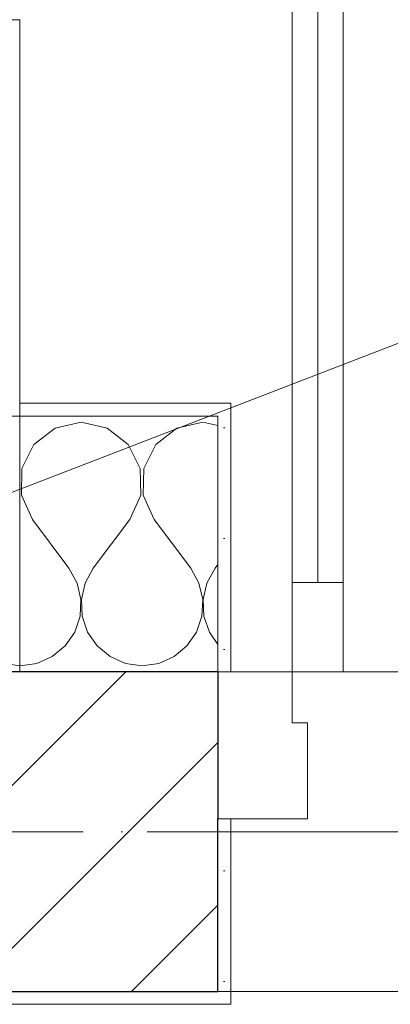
# Model space of a CAD drawing. Header units: millimetres. Extents: x -52968 to 399385, y -141133 to 110561.
# Tile 86 of 146: x 72190 to 72480, y -99178 to -98408. Entities that reach past the tile are written whole.
import ezdxf

# ---------------------------------------------------------------- set-up
doc = ezdxf.new("R2010")
doc.units = ezdxf.units.MM
for name, pattern in [('SIM-Wegliniec-21.07.2025-Parter$0$Kropki i Kreski', [360, 180, -90, 0, -90]), ('SIM-Wegliniec-21.07.2025-Parter$0$Przerywana długa', [390, 250, -140]), ('SIM-Wegliniec-21.07.2025-Parter$0$Przerywana podwójnie', [295, 125, -50, 70, -50]), ('SIM-Wegliniec-21.07.2025-Parter$0$SIM-Wegliniec-11.03.2025-Parter$0$Przerywana podwójnie', [295, 125, -50, 70, -50])]:
    doc.linetypes.add(name, pattern=pattern)
doc.layers.add('_xref', color=250, linetype='Continuous')
for name, color, linetype, lineweight in [('SIM-Wegliniec-21.07.2025-Parter$0$Nowe_A-Belki-Wieniec_Nr_pióra__69', 250, 'Continuous', 0), ('SIM-Wegliniec-21.07.2025-Parter$0$Nowe_A-Belki-Wieniec_Nr_pióra__90', 250, 'Continuous', 0), ('SIM-Wegliniec-21.07.2025-Parter$0$Nowe_A-Dach Wejście_Nr_pióra__89', 250, 'Continuous', 0), ('SIM-Wegliniec-21.07.2025-Parter$0$Nowe_A-Konstrukcja Opis_Nr_pióra__58', 250, 'Continuous', 0), ('SIM-Wegliniec-21.07.2025-Parter$0$Nowe_A-Osi_Nr_pióra__20', 250, 'Continuous', 0), ('SIM-Wegliniec-21.07.2025-Parter$0$Nowe_A-Płyta-Grunt_Nr_pióra__89', 250, 'Continuous', 0), ('SIM-Wegliniec-21.07.2025-Parter$0$Nowe_A-Strop-Wejście_Nr_pióra__89', 250, 'Continuous', 0), ('SIM-Wegliniec-21.07.2025-Parter$0$Nowe_A-Ściany-Zewnętrzne', 250, 'Continuous', 0), ('SIM-Wegliniec-21.07.2025-Parter$0$Nowe_A-Ściany-Zewnętrzne_Nr_pióra__174', 250, 'Continuous', 0), ('SIM-Wegliniec-21.07.2025-Parter$0$Nowe_A-Ściany-Zewnętrzne_Nr_pióra__27', 250, 'Continuous', 0), ('SIM-Wegliniec-21.07.2025-Parter$0$Nowe_A-Ściany-Zewnętrzne_Nr_pióra__47', 250, 'Continuous', 0), ('SIM-Wegliniec-21.07.2025-Parter$0$Nowe_A-Ściany-Zewnętrzne_Nr_pióra__67', 250, 'Continuous', 0), ('SIM-Wegliniec-21.07.2025-Parter$0$Nowe_Drzwi Archicad_Nr_pióra__23', 250, 'Continuous', 0), ('SIM-Wegliniec-21.07.2025-Parter$0$Nowe_Drzwi Archicad_Nr_pióra__27', 250, 'Continuous', 0), ('SIM-Wegliniec-21.07.2025-Parter$0$Nowe_Drzwi Archicad_Nr_pióra__3', 250, 'Continuous', 0), ('SIM-Wegliniec-21.07.2025-Parter$0$Nowe_Drzwi Archicad_Nr_pióra__47', 250, 'Continuous', 0), ('SIM-Wegliniec-21.07.2025-Parter$0$Nowe_SIM-Wegliniec-11.03.2025-Parter$0$Nowe_A-Osi_Nr_pióra__20_Nr_pióra__1', 250, 'Continuous', 0)]:
    doc.layers.add(name, color=color, linetype=linetype, lineweight=lineweight)
pattern_1 = [(0, (0, 0), (0, 86.60254), [0, -50]), (0, (25, 43.3), (0, 86.60254), [0, -50])]
pattern_2 = [(45, (0, 0), (-63.63961, 63.63961), [])]

# ---------------------------------------------------------------- blocks, each defined once
blk = doc.blocks.new('SIM-Wegliniec-21.07.2025-Parter')
at = {"layer": 'SIM-Wegliniec-21.07.2025-Parter$0$Nowe_A-Ściany-Zewnętrzne', "linetype": 'Continuous', "lineweight": 0, "true_color": 0x000000}
h = blk.add_hatch(dxfattribs=at)
h.set_pattern_fill('Tynk', color=18, style=0, pattern_type=2)
h.set_pattern_definition(pattern_1)
h.paths.add_polyline_path([(72180.08, -98717.6), (72190.08, -98717.6), (72190.08, -98707.6), (72180.08, -98707.6)])
h = blk.add_hatch(dxfattribs=at)
h.set_pattern_fill('Tynk', color=18, style=0, pattern_type=2)
h.set_pattern_definition(pattern_1)
h.paths.add_polyline_path([(72345.07, -98707.6), (72190.08, -98707.6), (72190.08, -98717.6), (72345.07, -98717.6)])
at = {"layer": 'SIM-Wegliniec-21.07.2025-Parter$0$Nowe_A-Ściany-Zewnętrzne', "linetype": 'Continuous', "lineweight": 0}
h = blk.add_hatch(dxfattribs=at)
h.set_pattern_fill('Tynk', color=256, style=0, pattern_type=2)
h.set_pattern_definition(pattern_1)
h.paths.add_polyline_path([(72355.07, -98707.6), (72345.07, -98707.6), (72345.07, -98717.6), (72345.07, -98917.6), (72355.07, -98917.6)])
h = blk.add_hatch(dxfattribs=at)
h.set_pattern_fill('Bloczki_ceramiczne', color=256, style=0, pattern_type=2)
h.set_pattern_definition(pattern_2)
h.paths.add_polyline_path([(72130.08, -99167.6), (72190.08, -99167.6), (72190.08, -98917.6), (72130.08, -98917.6)])
h = blk.add_hatch(dxfattribs=at)
h.set_pattern_fill('Bloczki_ceramiczne', color=256, style=0, pattern_type=2)
h.set_pattern_definition(pattern_2)
h.paths.add_polyline_path([(72190.08, -98917.6), (72190.08, -99167.6), (72345.07, -99167.6), (72345.07, -99032.6), (72345.07, -98917.6)])
h = blk.add_hatch(dxfattribs=at)
h.set_pattern_fill('Tynk', color=256, style=0, pattern_type=2)
h.set_pattern_definition(pattern_1)
h.paths.add_polyline_path([(72345.07, -99177.6), (72355.07, -99177.6), (72355.07, -99032.6), (72345.07, -99032.6), (72345.07, -99167.6)])
at = {"layer": 'SIM-Wegliniec-21.07.2025-Parter$0$Nowe_A-Ściany-Zewnętrzne', "linetype": 'Continuous', "lineweight": 0, "true_color": 0x000000}
h = blk.add_hatch(dxfattribs=at)
h.set_pattern_fill('Tynk', color=18, style=0, pattern_type=2)
h.set_pattern_definition(pattern_1)
h.paths.add_polyline_path([(72140.08, -99177.6), (72190.08, -99177.6), (72190.08, -99167.6), (72140.08, -99167.6)])
h = blk.add_hatch(dxfattribs=at)
h.set_pattern_fill('Tynk', color=18, style=0, pattern_type=2)
h.set_pattern_definition(pattern_1)
h.paths.add_polyline_path([(72190.08, -99167.6), (72190.08, -99177.6), (72345.07, -99177.6), (72345.07, -99167.6)])
at = {"layer": 'SIM-Wegliniec-21.07.2025-Parter$0$Nowe_A-Belki-Wieniec_Nr_pióra__69', "linetype": 'SIM-Wegliniec-21.07.2025-Parter$0$Kropki i Kreski', "lineweight": 13}
blk.add_line((90905.07, -99042.6), (65105.07, -99042.6), dxfattribs=at)
at = {"layer": 'SIM-Wegliniec-21.07.2025-Parter$0$Nowe_A-Belki-Wieniec_Nr_pióra__90', "linetype": 'SIM-Wegliniec-21.07.2025-Parter$0$Przerywana długa', "lineweight": 13}
for p, q in [((91030.07, -98917.6), (64980.07, -98917.6)), ((75130.07, -99167.6), (72130.08, -99167.6))]:
    blk.add_line(p, q, dxfattribs=at)
at = {"layer": 'SIM-Wegliniec-21.07.2025-Parter$0$Nowe_A-Dach Wejście_Nr_pióra__89', "linetype": 'Continuous', "lineweight": 13, "flags": 128}
blk.add_lwpolyline([(71820.07, -98407.6), (72190.07, -98407.6), (72190.07, -98917.63), (76249.71, -98917.58), (76249.69, -97207.54), (71820.05, -97207.6)], close=True, dxfattribs=at)
at = {"layer": 'SIM-Wegliniec-21.07.2025-Parter$0$Nowe_A-Konstrukcja Opis_Nr_pióra__58', "linetype": 'Continuous', "lineweight": 13}
blk.add_lwpolyline([(71820.06, -98917.6), (76249.69, -97207.54)], dxfattribs=at)
at = {"layer": 'SIM-Wegliniec-21.07.2025-Parter$0$Nowe_A-Osi_Nr_pióra__20', "linetype": 'SIM-Wegliniec-21.07.2025-Parter$0$Przerywana podwójnie', "lineweight": 13}
blk.add_line((63144.74, -99042.6), (90961.87, -99042.6), dxfattribs=at)
at = {"layer": 'SIM-Wegliniec-21.07.2025-Parter$0$Nowe_A-Płyta-Grunt_Nr_pióra__89', "linetype": 'Continuous', "lineweight": 13, "flags": 128}
blk.add_lwpolyline([(65230.07, -116917.6), (90780.07, -116917.6), (90780.07, -99167.6), (65230.07, -99167.6)], close=True, dxfattribs=at)
at = {"layer": 'SIM-Wegliniec-21.07.2025-Parter$0$Nowe_A-Strop-Wejście_Nr_pióra__89', "linetype": 'Continuous', "lineweight": 13, "flags": 128}
blk.add_lwpolyline([(71820.05, -97207.6), (71820.07, -98407.6), (72130.07, -98407.6), (72130.07, -98917.6), (74230.07, -98917.6), (81725.48, -98917.6), (83880.07, -98917.38), (83880.08, -98407.6), (84190.08, -98407.6), (84190.11, -97287.14), (83477.1, -97287.43), (74230.07, -97287.56), (74230.07, -95807.6), (72530.05, -95807.6), (72530.05, -97207.59)], close=True, dxfattribs=at)
at = {"layer": 'SIM-Wegliniec-21.07.2025-Parter$0$Nowe_A-Ściany-Zewnętrzne_Nr_pióra__174', "linetype": 'Continuous', "lineweight": 5}
for p, q in [((72238.1, -98722.36), (72217.69, -98726.95)), ((72258.5, -98726.95), (72238.1, -98722.36)), ((72333.33, -98722.36), (72312.93, -98726.95)), ((72345.07, -98725), (72333.33, -98722.36)), ((72217.69, -98726.95), (72201.22, -98739.85)), ((72274.97, -98739.85), (72258.5, -98726.95)), ((72312.93, -98726.95), (72296.46, -98739.85)), ((72201.22, -98739.85), (72191.87, -98758.56)), ((72284.32, -98758.56), (72274.97, -98739.85)), ((72296.46, -98739.85), (72287.1, -98758.56)), ((72191.87, -98758.56), (72191.43, -98779.47)), ((72284.76, -98779.47), (72284.32, -98758.56)), ((72287.1, -98758.56), (72286.67, -98779.47)), ((72191.43, -98779.47), (72200, -98798.55)), ((72276.19, -98798.55), (72284.76, -98779.47)), ((72286.67, -98779.47), (72295.24, -98798.55)), ((72200, -98798.55), (72228.57, -98836.64)), ((72276.19, -98798.55), (72247.62, -98836.64)), ((72295.24, -98798.55), (72323.81, -98836.64)), ((72234.93, -98848.14), (72228.57, -98836.64)), ((72247.62, -98836.64), (72241.26, -98848.14)), ((72330.17, -98848.14), (72323.81, -98836.64)), ((72342.86, -98836.64), (72336.5, -98848.14)), ((72345.07, -98833.69), (72342.86, -98836.64)), ((72237.9, -98860.94), (72234.93, -98848.14)), ((72241.26, -98848.14), (72238.29, -98860.94)), ((72333.14, -98860.94), (72330.17, -98848.14)), ((72336.5, -98848.14), (72333.53, -98860.94)), ((72237.27, -98874.06), (72237.9, -98860.94)), ((72238.29, -98860.94), (72238.92, -98874.06)), ((72332.5, -98874.06), (72333.14, -98860.94)), ((72333.53, -98860.94), (72334.16, -98874.06)), ((72233.07, -98886.51), (72237.27, -98874.06)), ((72238.92, -98874.06), (72243.12, -98886.51)), ((72328.31, -98886.51), (72332.5, -98874.06)), ((72334.16, -98874.06), (72338.36, -98886.51)), ((72225.63, -98897.34), (72233.07, -98886.51)), ((72243.12, -98886.51), (72250.56, -98897.34)), ((72320.87, -98897.34), (72328.31, -98886.51)), ((72338.36, -98886.51), (72345.07, -98896.28)), ((72215.51, -98905.72), (72225.63, -98897.34)), ((72250.56, -98897.34), (72260.68, -98905.72)), ((72310.75, -98905.72), (72320.87, -98897.34)), ((72203.49, -98911.02), (72215.51, -98905.72)), ((72260.68, -98905.72), (72272.7, -98911.02)), ((72298.73, -98911.02), (72310.75, -98905.72)), ((72180.08, -98911.38), (72190.08, -98912.78)), ((72190.08, -98912.78), (72190.48, -98912.83)), ((72190.48, -98912.83), (72203.49, -98911.02)), ((72272.7, -98911.02), (72285.71, -98912.83)), ((72285.71, -98912.83), (72298.73, -98911.02))]:
    blk.add_line(p, q, dxfattribs=at)
at = {"layer": 'SIM-Wegliniec-21.07.2025-Parter$0$Nowe_A-Ściany-Zewnętrzne_Nr_pióra__27', "linetype": 'Continuous', "lineweight": 25}
for p, q in [((72190.08, -98917.6), (72130.08, -98917.6)), ((72345.07, -98917.6), (72190.08, -98917.6)), ((72345.07, -98917.6), (72345.07, -99032.6)), ((72345.07, -99167.6), (72345.07, -99032.6)), ((72140.08, -99167.6), (72190.08, -99167.6)), ((72190.08, -99167.6), (72345.07, -99167.6))]:
    blk.add_line(p, q, dxfattribs=at)
at = {"layer": 'SIM-Wegliniec-21.07.2025-Parter$0$Nowe_A-Ściany-Zewnętrzne_Nr_pióra__47', "linetype": 'Continuous', "lineweight": 15}
for p, q in [((72345.07, -98707.6), (72355.07, -98707.6)), ((72355.07, -98917.6), (72355.07, -98707.6)), ((72345.07, -98917.6), (72355.07, -98917.6)), ((72345.07, -99032.6), (72355.07, -99032.6)), ((72355.07, -99032.6), (72355.07, -99177.6)), ((72345.07, -99177.6), (72355.07, -99177.6))]:
    blk.add_line(p, q, dxfattribs=at)
at = {"layer": 'SIM-Wegliniec-21.07.2025-Parter$0$Nowe_A-Ściany-Zewnętrzne_Nr_pióra__47', "linetype": 'Continuous', "lineweight": 15, "flags": 128}
for points in [[(72345.07, -98707.6), (72190.08, -98707.6)], [(72140.08, -99177.6), (72190.08, -99177.6)], [(72190.08, -99177.6), (72345.07, -99177.6)]]:
    blk.add_lwpolyline(points, dxfattribs=at)
at = {"layer": 'SIM-Wegliniec-21.07.2025-Parter$0$Nowe_A-Ściany-Zewnętrzne_Nr_pióra__67', "linetype": 'Continuous', "lineweight": 13}
for p, q in [((72190.08, -98717.6), (72180.08, -98717.6)), ((72345.07, -98717.6), (72190.08, -98717.6)), ((72345.07, -98717.6), (72345.07, -98917.6))]:
    blk.add_line(p, q, dxfattribs=at)
at = {"layer": 'SIM-Wegliniec-21.07.2025-Parter$0$Nowe_Drzwi Archicad_Nr_pióra__23', "linetype": 'Continuous', "lineweight": 15}
for p, q in [((72345.07, -99032.6), (72345.07, -98917.6)), ((72345.07, -98917.6), (72403.07, -98917.6)), ((72403.07, -98917.6), (72403.07, -98957.6)), ((72403.07, -98957.6), (72415.07, -98957.6)), ((72415.07, -98957.6), (72415.07, -99032.6)), ((72415.07, -99032.6), (72345.07, -99032.6))]:
    blk.add_line(p, q, dxfattribs=at)
at = {"layer": 'SIM-Wegliniec-21.07.2025-Parter$0$Nowe_Drzwi Archicad_Nr_pióra__27', "linetype": 'Continuous', "lineweight": 25}
blk.add_line((72345.07, -98917.6), (72345.07, -99032.6), dxfattribs=at)
blk.add_line((72345.07, -98917.6), (72345.07, -99032.6), dxfattribs=at)
at = {"layer": 'SIM-Wegliniec-21.07.2025-Parter$0$Nowe_Drzwi Archicad_Nr_pióra__3', "linetype": 'Continuous', "lineweight": 13}
for p, q in [((72403.07, -97987.6), (72403.07, -98847.6)), ((72423.07, -98847.6), (72423.07, -97987.6)), ((72423.07, -97987.6), (72423.07, -98847.6)), ((72423.07, -97987.6), (72423.07, -98847.6)), ((72443.07, -98847.6), (72443.07, -97987.6)), ((72403.07, -98847.6), (72423.07, -98847.6)), ((72443.07, -98847.6), (72403.07, -98847.6)), ((72403.07, -98847.6), (72403.07, -98917.6)), ((72423.07, -98847.6), (72443.07, -98847.6)), ((72443.07, -98917.6), (72443.07, -98847.6)), ((72403.07, -98917.6), (72443.07, -98917.6))]:
    blk.add_line(p, q, dxfattribs=at)
blk.add_arc((72403.07, -98917.6), 1000, 0, 90, dxfattribs=at)
at = {"layer": 'SIM-Wegliniec-21.07.2025-Parter$0$Nowe_Drzwi Archicad_Nr_pióra__47', "linetype": 'Continuous', "lineweight": 15}
for p, q in [((72345.07, -98707.6), (72355.07, -98707.6)), ((72355.07, -98917.6), (72355.07, -98707.6)), ((72355.07, -99032.6), (72355.07, -99177.6)), ((72345.07, -99177.6), (72355.07, -99177.6))]:
    blk.add_line(p, q, dxfattribs=at)
at = {"layer": 'SIM-Wegliniec-21.07.2025-Parter$0$Nowe_SIM-Wegliniec-11.03.2025-Parter$0$Nowe_A-Osi_Nr_pióra__20_Nr_pióra__1', "linetype": 'SIM-Wegliniec-21.07.2025-Parter$0$SIM-Wegliniec-11.03.2025-Parter$0$Przerywana podwójnie', "lineweight": 13}
blk.add_line((63144.74, -99042.6), (90961.87, -99042.6), dxfattribs=at)

msp = doc.modelspace()

# ---------------------------------------------------------------- block references
at = {"layer": '_xref'}
msp.add_blockref('SIM-Wegliniec-21.07.2025-Parter', (0, 0), dxfattribs=at)

doc.saveas('drawing.dxf')
